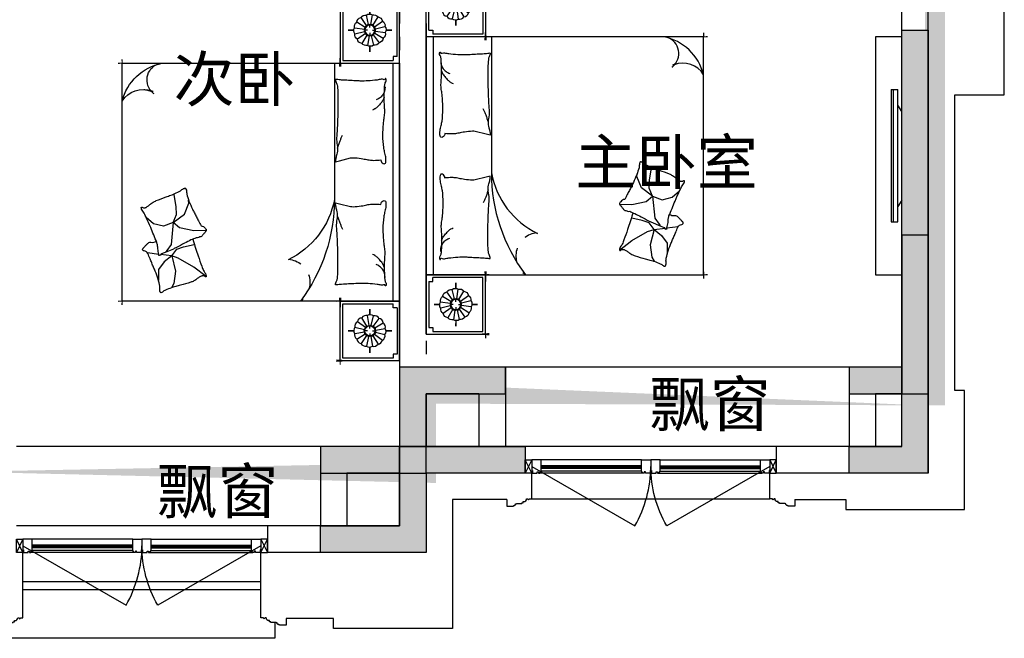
# Model space of a CAD drawing. Header units: millimetres. Extents: x 296296 to 297283, y 219875 to 220035.
# Tile 122 of 256: x 296814.61 to 296822.06, y 220009.74 to 220014.42. Entities that reach past the tile are written whole.
import ezdxf

# ---------------------------------------------------------------- set-up
doc = ezdxf.new("R2010")
doc.units = ezdxf.units.MM
for name, pattern in [('185洋房-边套（报建版）-旧规$0$DASH', [0.35, 0.25, -0.1]), ('185洋房-边套（报建版）-旧规$0$洋房户型$0$CONTINOUS', [0]), ('185洋房-边套（报建版）-旧规$0$洋房户型$0$XU-140-SF-N1$0$DASH', [0.35, 0.25, -0.1])]:
    doc.linetypes.add(name, pattern=pattern)
doc.layers.add('面积-计容-住宅-1', color=1, linetype='Continuous', lineweight=0)
doc.styles.get("Standard").update_dxf_attribs({"font": 'arial.ttf'})

# ---------------------------------------------------------------- blocks, each defined once
blk = doc.blocks.new('wy53eu64i765i57i78i')
for points in [[(1014274.855165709, 181858.4376814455), (1014274.855165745, 180858.4377258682), (1013874.855619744, 180858.4377258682), (1013874.855619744, 180658.4377258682), (1014474.855619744, 180658.4377258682), (1014474.855619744, 181858.4376814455)], [(1010674.856038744, 180058.4379158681), (1009874.855398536, 180058.4379158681), (1009874.855181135, 180258.4376814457), (1010474.855150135, 180258.4376814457), (1010474.856047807, 180858.437721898), (1011274.855179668, 180858.437692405), (1011274.855151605, 180658.4376701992), (1010674.856019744, 180658.4376926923)]]:
    blk.add_hatch(color=253).paths.add_polyline_path(points)
at = {"color": 253}
for points in [[(1014274.855165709, 181858.4376814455), (1014274.855165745, 180858.4377258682), (1013874.855619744, 180858.4377258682), (1013874.855619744, 180658.4377258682), (1014474.855619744, 180658.4377258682), (1014474.855619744, 181858.4376814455)], [(1009874.856050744, 180258.4379158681), (1009874.856050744, 180058.4379158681), (1010674.856057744, 180058.4379158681), (1010674.856019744, 180658.4377258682), (1011274.855165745, 180658.4376814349), (1011274.855165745, 180858.4376814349), (1010474.856019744, 180858.4377328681), (1010474.856019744, 180258.4379158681), (1009874.856050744, 180258.4379158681)]]:
    blk.add_lwpolyline(points, close=True, dxfattribs=at)
blk = doc.blocks.new('sayea5yuteaytuytrauyt')
h = blk.add_hatch()
h.set_pattern_fill('钢筋混凝土', color=253, scale=100)
h.set_pattern_definition([(45, (0, 0), (-176.7766952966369, 176.7766952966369), []), (49.99999999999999, (0, 0), (717.2601826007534, -62.75213498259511), [75, -825]), (355, (0, 0), (-138.751333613, 752.1921337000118), [60, -660]), (100.4514, (59.77168, -5.22934), (578.5093817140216, 689.4395420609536), [63.74019000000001, -701.142112]), (46.1842, (0, 200), (1067.241048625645, -165.5190143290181), [112.5, -1237.5]), (96.63560000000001, (88.936745, 186.206693), (934.6627055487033, 974.1178709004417), [95.610288, -1051.713]), (351.1842, (0, 200), (934.6619451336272, 974.1186009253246), [90, -990]), (21, (100, 150), (596.9070521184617, -402.6188906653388), [75, -825]), (326.0000000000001, (100, 150), (243.3153319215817, 725.150045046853), [60, -660]), (71.4514, (149.742233, 116.448394), (840.22262858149, 322.5304967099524), [63.74019000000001, -701.142112]), (37.5, (0, 0), (12.15985531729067, 332.8938538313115), [0, -652, 0, -670, 0, -662.5]), (7.5, (0, 0), (263.0695374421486, 394.4117118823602), [0, -382, 0, -637, 0, -252.5]), (327.5, (-223, 0), (533.822436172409, -22.55487173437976), [0, -250, 0, -780, 0, -1035]), (317.5, (-323, 0), (583.1861693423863, 100.1049823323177), [0, -325, 0, -518, 0, -735])])
h.paths.add_polyline_path([(1007424.854593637, 89058.43775986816), (1007424.854593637, 87258.43856486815), (1007174.854593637, 87258.43856486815), (1007174.854593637, 89058.43775986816)])
h.paths.add_polyline_path([(1021574.855280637, 89058.43775986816), (1021574.855280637, 87258.43856486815), (1021324.855280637, 87258.43856486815), (1021324.855280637, 89058.43775986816)])
h.paths.add_polyline_path([(989374.8548266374, 89058.43775186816), (989374.8548266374, 87258.43815686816), (989124.8548266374, 87258.43815686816), (989124.8548266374, 89058.43775186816)])
h.paths.add_polyline_path([(1039624.855051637, 89058.43775186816), (1039624.855051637, 87258.43815686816), (1039374.855051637, 87258.43815686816), (1039374.855051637, 89058.43775186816)])
h.paths.add_polyline_path([(1014474.854936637, 87858.43815686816), (1014474.854936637, 84858.43816086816), (1014274.854936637, 84858.43816086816), (1014274.854936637, 87858.43815686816)])
h.paths.add_polyline_path([(1044574.854944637, 92958.43692786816), (1044574.854944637, 91158.43691286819), (1044374.854944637, 91158.43691286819), (1044374.854944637, 92758.43691286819), (1044074.854822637, 92758.43691286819), (1044074.854822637, 92958.43691286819)])
h.paths.add_polyline_path([(984374.8549336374, 92758.43691286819), (984374.8549336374, 91158.43691286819), (984174.8549336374, 91158.43691286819), (984174.8548116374, 92958.43691286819), (984674.8550556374, 92958.43691286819), (984674.8550556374, 92758.43691286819)])
h.paths.add_polyline_path([(1027974.850721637, 92758.43691286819), (1027974.850721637, 91258.40206186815), (1027774.850721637, 91258.40206186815), (1027774.850721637, 92958.43691286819), (1028324.850721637, 92958.43691286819), (1028324.850721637, 92758.43691286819)])
h.paths.add_polyline_path([(1000974.859155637, 92958.43691286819), (1000974.859155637, 91258.40206186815), (1000774.859155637, 91258.40206186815), (1000774.859155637, 92758.43691286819), (1000424.859155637, 92758.43691286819), (1000424.859155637, 92958.43691286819)])
h.paths.add_polyline_path([(1033174.859613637, 92958.43691286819), (1033174.859613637, 91258.40205786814), (1032974.859613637, 91258.40205786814), (1032974.859613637, 92758.43691286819), (1032624.859613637, 92758.43691286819), (1032624.859613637, 92958.43691286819)])
h.paths.add_polyline_path([(995774.8502636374, 92758.43691286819), (995774.8502636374, 91258.40205786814), (995574.8502636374, 91258.40205786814), (995574.8502636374, 92958.43691286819), (996124.8502636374, 92958.43691286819), (996124.8502636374, 92758.43691286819)])
h.paths.add_polyline_path([(1014874.854936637, 80258.43772586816), (1014874.854936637, 80058.43772586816), (1014274.854936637, 80058.43772586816), (1014274.854936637, 81858.43772586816), (1014474.854936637, 81858.43772586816), (1014474.854936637, 80258.43772586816)])
h.paths.add_polyline_path([(1046674.855165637, 92358.43775186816), (1046674.855165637, 90658.43777086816), (1046474.855165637, 90658.43777086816), (1046474.855165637, 92158.43775186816), (1046024.855051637, 92158.43775186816), (1046024.855051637, 92358.43775186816)])
h.paths.add_polyline_path([(982274.8547116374, 92158.43775186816), (982274.8547116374, 90658.43777086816), (982074.8547116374, 90658.43777086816), (982074.8547116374, 92358.43775186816), (982724.8548266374, 92358.43775186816), (982724.8548266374, 92158.43775186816)])
h.paths.add_polyline_path([(1042874.855566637, 80058.43772586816), (1042874.855604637, 79458.43791586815), (1042074.855596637, 79458.43791586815), (1042074.855596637, 79658.43791586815), (1042674.855566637, 79658.43791586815), (1042674.855528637, 80258.43772586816), (1043624.855539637, 80258.43772586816), (1043624.855539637, 80058.43772586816)])
h.paths.add_polyline_path([(1010674.855341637, 80058.43772586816), (1010674.855379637, 79458.43791586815), (1009874.855367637, 79458.43791586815), (1009874.855367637, 79658.43791586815), (1010474.855341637, 79658.43791586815), (1010474.855303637, 80258.43772586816), (1011424.855310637, 80258.43772586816), (1011424.855310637, 80058.43772586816)])
h.paths.add_polyline_path([(1018874.854505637, 79658.43791586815), (1018874.854505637, 79458.43791586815), (1018074.854498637, 79458.43791586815), (1018074.854536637, 80058.43772586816), (1017324.854563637, 80058.43772586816), (1017324.854563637, 80258.43772586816), (1018274.854536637, 80258.43773286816), (1018274.854536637, 79658.43791586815)])
h.paths.add_polyline_path([(986674.8542806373, 79658.43791586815), (986674.8542806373, 79458.43791586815), (985874.8542736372, 79458.43791586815), (985874.8543116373, 80058.43772586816), (985124.8543376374, 80058.43772586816), (985124.8543376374, 80258.43772586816), (986074.8543116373, 80258.43773286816), (986074.8543116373, 79658.43791586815)])
h.paths.add_polyline_path([(1016574.855280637, 92758.43691286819), (1016574.855280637, 91158.43691286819), (1016374.855280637, 91158.43691286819), (1016374.855280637, 92158.43775186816), (1016074.855051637, 92158.43775186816), (1016074.855051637, 92358.43775186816), (1016374.855280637, 92358.43775186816), (1016374.855280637, 92958.43691286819), (1016874.855280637, 92958.43691286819), (1016874.855280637, 92758.43691286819)])
h.paths.add_polyline_path([(1012374.854593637, 92158.43775186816), (1012374.854593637, 91158.43691286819), (1012174.854593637, 91158.43691286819), (1012174.854593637, 92758.43691286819), (1011874.854593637, 92758.43691286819), (1011874.854593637, 92958.43691286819), (1012374.854593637, 92958.43691286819), (1012374.854593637, 92358.43775186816), (1012674.854826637, 92358.43775186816), (1012674.854826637, 92158.43775186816)])
h.paths.add_polyline_path([(1031699.854631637, 87258.43614286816), (1031699.854631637, 86658.43778686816), (1029249.854215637, 86658.43778686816), (1029249.854215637, 87258.43614286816), (1029449.854215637, 87258.43614286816), (1029449.854215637, 86858.43778286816), (1031499.854631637, 86858.43778286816), (1031499.854631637, 87258.43614286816)])
h.paths.add_polyline_path([(999499.8556616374, 87258.43614286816), (999499.8556616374, 86658.43778686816), (997049.8552426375, 86658.43778686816), (997049.8552426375, 87258.43614286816), (997249.8552426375, 87258.43614286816), (997249.8552426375, 86858.43778286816), (999299.8556616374, 86858.43778286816), (999299.8556616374, 87258.43614286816)])
h.paths.add_polyline_path([(1029449.854215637, 89158.43772886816), (1029449.854215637, 88743.43829786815), (1029249.854215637, 88743.43829786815), (1029249.854215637, 89358.43772886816), (1031699.854631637, 89358.43772886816), (1031699.854631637, 88743.43913286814), (1031499.854631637, 88743.43913286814), (1031499.854631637, 89158.43772886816)])
h.paths.add_polyline_path([(999499.8556616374, 89358.43772886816), (999499.8556616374, 88743.43829786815), (999299.8556616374, 88743.43829786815), (999299.8556616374, 89158.43772886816), (997249.8552426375, 89158.43772886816), (997249.8552426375, 88743.43913286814), (997049.8552426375, 88743.43913286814), (997049.8552426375, 89358.43772886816)])
h.paths.add_polyline_path([(1026174.845110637, 92958.43691286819), (1026174.845110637, 90058.43717586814), (1025974.845110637, 90058.43717586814), (1025974.845110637, 92758.43691286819), (1025574.850809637, 92758.43691286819), (1025574.850809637, 92958.43691286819)])
h.paths.add_polyline_path([(1002774.864763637, 92758.43691286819), (1002774.864763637, 90058.43717586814), (1002574.864763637, 90058.43717586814), (1002574.864763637, 92958.43691286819), (1003174.859068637, 92958.43691286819), (1003174.859068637, 92758.43691286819)])
h.paths.add_polyline_path([(993974.8547306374, 92958.43691686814), (993974.8547306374, 90058.44779286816), (993774.8547306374, 90058.44779286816), (993774.8547306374, 92758.43691286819), (993374.8515306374, 92758.43691286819), (993374.8515306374, 92958.43691286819)])
h.paths.add_polyline_path([(1034974.855142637, 92758.43691286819), (1034974.855142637, 90058.44779286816), (1034774.855142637, 90058.44779286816), (1034774.855142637, 92958.43691686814), (1035374.858343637, 92958.43691286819), (1035374.858343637, 92758.43691286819)])
h.paths.add_polyline_path([(1046674.855165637, 83408.43776386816), (1046674.855165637, 80058.43772586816), (1046074.855165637, 80058.43772586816), (1046074.855165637, 80258.43772586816), (1046474.855165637, 80258.43772586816), (1046474.855165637, 83408.43776386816)])
h.paths.add_polyline_path([(982674.8547116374, 80258.43772586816), (982674.8547116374, 80058.43772586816), (982074.8547116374, 80058.43772586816), (982074.8547116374, 83408.43776386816), (982274.8547116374, 83408.43776386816), (982274.8547116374, 80258.43772586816)])
h.paths.add_polyline_path([(1001674.854280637, 89358.43772886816), (1001674.854280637, 86658.43778686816), (1001474.854280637, 86658.43778686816), (1001474.854280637, 89158.43772886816), (1000774.859155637, 89158.43772886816), (1000774.859155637, 89358.43772886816)])
h.paths.add_polyline_path([(1027274.855596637, 89158.43772886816), (1027274.855596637, 86658.43778686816), (1027074.855596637, 86658.43778686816), (1027074.855596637, 89358.43772886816), (1027974.850721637, 89358.43772886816), (1027974.850721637, 89158.43772886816)])
h.paths.add_polyline_path([(995074.8548266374, 89158.43772886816), (995074.8548266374, 86658.43778686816), (994874.8548266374, 86658.43778686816), (994874.8548266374, 89358.43772886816), (995774.8502636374, 89358.43772886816), (995774.8502636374, 89158.43772886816)])
h.paths.add_polyline_path([(1033874.855051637, 89358.43772886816), (1033874.855051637, 86658.43778686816), (1033674.855051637, 86658.43778686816), (1033674.855051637, 89158.43772886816), (1032974.859613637, 89158.43772886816), (1032974.859613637, 89358.43772886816)])
h.paths.add_polyline_path([(989374.8548266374, 92958.43691286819), (989374.8548266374, 92158.43691286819), (988974.8548266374, 92158.43691286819), (988974.8548266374, 92958.43691286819)])
h.paths.add_polyline_path([(1007574.854593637, 92958.43691286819), (1007574.854593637, 92158.43691286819), (1007174.854593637, 92158.43691286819), (1007174.854593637, 92958.43691286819)])
h.paths.add_polyline_path([(995074.8548266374, 79658.43738986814), (995074.8548266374, 79258.43738986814), (994374.8548266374, 79258.43738986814), (994374.8548266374, 79658.43738986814)])
h.paths.add_polyline_path([(1002174.854280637, 79658.43738986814), (1002174.854280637, 79258.43738986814), (1001474.854280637, 79258.43738986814), (1001474.854280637, 79658.43738986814)])
h.paths.add_polyline_path([(1027274.855596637, 79658.43738986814), (1027274.855596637, 79258.43738986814), (1026574.855596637, 79258.43738986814), (1026574.855596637, 79658.43738986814)])
h.paths.add_polyline_path([(1034374.855051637, 79658.43738986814), (1034374.855051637, 79258.43738986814), (1033674.855051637, 79258.43738986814), (1033674.855051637, 79658.43738986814)])
h.paths.add_polyline_path([(1039774.855051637, 92958.43691286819), (1039774.855051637, 92158.43691286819), (1039374.855051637, 92158.43691286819), (1039374.855051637, 92958.43691286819)])
h.paths.add_polyline_path([(1021574.855280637, 92958.43691286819), (1021574.855280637, 92158.43691286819), (1021174.855280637, 92158.43691286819), (1021174.855280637, 92958.43691286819)])
at = {"color": 253}
for points in [[(1046674.855165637, 83408.43776386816), (1046674.855165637, 80058.43772586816), (1046074.855165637, 80058.43772586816), (1046074.855165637, 80258.43772586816), (1046474.855165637, 80258.43772586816), (1046474.855165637, 83408.43776386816), (1046674.855165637, 83408.43776386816)], [(1042874.855566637, 80058.43772586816), (1042874.855604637, 79458.43791586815), (1042074.855596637, 79458.43791586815), (1042074.855596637, 79658.43791586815), (1042674.855566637, 79658.43791586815), (1042674.855528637, 80258.43772586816), (1043624.855539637, 80258.43772586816), (1043624.855539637, 80058.43772586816), (1042874.855566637, 80058.43772586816)]]:
    blk.add_lwpolyline(points, close=True, dxfattribs=at)
blk = doc.blocks.new('4uyh5uj6kj67j75rykjtuk7tsik76ykj')
at = {"color": 253}
for s, p in [('次卧', (865964.401820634, 424869.2752409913)), ('主卧室', (869002.6571397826, 424241.453669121)), ('飘窗', (869562.7660356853, 422412.5236090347)), ('飘窗', (865836.6169484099, 421752.7560701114))]:
    blk.add_text(s, height=337.5886524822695, dxfattribs=at).set_placement(p)
blk = doc.blocks.new('185洋房-边套（报建版）-旧规$0$洋房户型$0$11A$C643C1FD2')
at = {"color": 253}
for points in [[(28.00162752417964, 342.6770962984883, -0.2633679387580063), (0.0515171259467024, 361.4657623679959, -0.494818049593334), (9.22300753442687, 380.2089987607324, -0.049224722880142), (26.89366485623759, 381.9528907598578, -0.0368308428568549), (50.53589313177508, 380.2089987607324, -0.0318926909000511), (88.513958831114, 372.0737317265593, 0.0357819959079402), (122.4282498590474, 365.0841070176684, 0.0329412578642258), (212.0899194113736, 359.1705537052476, 0.0265644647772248), (323.3170857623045, 365.0841070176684, 0.0179054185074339), (360.8313586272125, 370.4487565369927, -0.0333974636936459), (381.0393698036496, 372.7026747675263, -0.0320396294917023), (418.1219118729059, 371.9701745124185, 0.018441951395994), (482.4437609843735, 368.9494421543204, 0.0108372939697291), (547.20722402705, 369.7023622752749, 0.0146238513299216), (595.1154809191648, 372.7026747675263, 0.1112493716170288), (617.6622878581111, 380.009099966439, -0.1537083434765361), (634.5505437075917, 383.9622313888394, -0.0764444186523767), (641.9869964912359, 382.2391803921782, -0.215512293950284), (643.9398537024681, 380.2089987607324, -0.5858582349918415), (641.2773915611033, 377.1638927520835, 0.3634893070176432), (636.428366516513, 374.5792910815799, 0.1917162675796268), (636.3710470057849, 363.0441536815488, -0.1296753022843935), (638.3061893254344, 346.4303289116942, -0.0173502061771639), (635.3064320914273, 329.6262630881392, 0.0193256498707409), (632.6727208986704, 314.5282753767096, 0.0188175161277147), (626.0583722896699, 246.1461785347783, 0.0218280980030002), (625.1612337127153, 186.9199199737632, 0.0062041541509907), (626.5468691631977, 153.0692459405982, 0.0019630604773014), (632.6727208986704, 46.17539165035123, 0.0283408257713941), (636.9498540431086, 10.04676229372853, -0.1170135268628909), (636.428366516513, 1.137023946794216, -0.3660599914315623), (634.9992988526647, 0.2057491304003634, -0.0397304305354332), (621.4055880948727, 3.013640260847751, -0.0483088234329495), (607.6671159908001, 8.49546699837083, 0.0629807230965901), (596.9933037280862, 12.39658056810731, 0.0405796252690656), (573.5959727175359, 15.7771522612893, 0.0143450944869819), (506.85604535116, 18.02642949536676, 0.0054844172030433), (381.4113608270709, 17.27782013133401, 0.0071527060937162), (285.2684470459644, 14.27319686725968, 0.0087615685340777), (242.7241944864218, 11.586396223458, -0.0081531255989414), (197.0090114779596, 8.643489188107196, -0.062510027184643), (139.879690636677, 13.04411358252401, 0.078669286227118), (94.29284231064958, 15.08410701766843, 0.0478250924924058), (71.93141105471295, 10.36764307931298, -0.0344939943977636), (41.1465831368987, 3.013640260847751, -0.0235713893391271), (15.81139786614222, -8.1299222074e-06, -0.5102284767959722), (14.85667191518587, 1.137023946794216), (22.36815910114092, 31.16260241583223), (43.02460189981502, 113.7327313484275, 0.0730409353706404), (44.97563112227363, 133.3135636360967, 0.0233051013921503), (39.26876032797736, 194.4262439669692, 0.0182988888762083), (35.19884174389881, 217.2706755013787, -0.0109698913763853), (27.85368260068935, 255.2657693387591, -0.0422811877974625), (24.94686314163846, 289.579173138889, -0.0272005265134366), (27.85368260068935, 342.9727865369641)], [(583.8483481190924, 374.5792910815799, 0.0881531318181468), (549.3185234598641, 371.0355364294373, 0.0881531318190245), (518.1231781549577, 355.8132692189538, 0.0775471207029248), (496.4769416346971, 334.2011149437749, 0.077547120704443), (482.4437609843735, 307.0218101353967)], [(501.8616993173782, 368.8804882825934, 0.0278421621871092), (478.0799251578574, 358.2673156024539, 0.0486850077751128), (465.5431597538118, 350.1835615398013, 0.0236664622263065), (437.6198862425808, 325.8245057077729, 0.0312234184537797), (418.5966097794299, 305.1453350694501, 0.0468009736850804), (413.4886008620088, 297.4792006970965, 0.023190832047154), (405.4516541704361, 280.7496055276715)], [(118.3913605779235, 15.79728258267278, 0.0097294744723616), (145.6801728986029, 24.82911724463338, 0.009729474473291), (172.5969230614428, 34.91583502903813, 0.0079705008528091), (194.3418602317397, 43.95450188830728, 0.0079705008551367), (215.7876314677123, 53.68171564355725)]]:
    blk.add_lwpolyline(points, format="xyb", dxfattribs=at)
blk = doc.blocks.new('185洋房-边套（报建版）-旧规$0$洋房户型$0$11A$C5A527934')
at = {"color": 253}
for p, q in [((122.7863028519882, 492.3297854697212), (194.0422210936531, 398.7701386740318)), ((469.082148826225, 493.1734273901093), (467.2889541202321, 399.6312042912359)), ((194.0422210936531, 398.7701386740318), (261.6452530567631, 281.4336128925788)), ((347.0384173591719, 320.5457457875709), (364.8287260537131, 400.5479455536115)), ((467.2889541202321, 399.6312042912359), (490.5114477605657, 289.7861020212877)), ((329.248285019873, 268.9888375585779), (347.0384173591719, 320.5457457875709)), ((530.7634408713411, 243.3727071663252), (592.6898554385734, 326.9167924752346)), ((592.6898554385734, 326.9167924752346), (677.8384109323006, 360.9532905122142)), ((677.8384109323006, 360.9532905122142), (699.5126560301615, 357.8590980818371)), ((69.51041293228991, 247.6549006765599), (37.09750266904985, 229.6184736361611)), ((162.0198065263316, 260.0996760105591), (69.51041293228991, 247.6549006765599)), ((277.656460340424, 231.6545115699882), (162.0198065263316, 260.0996760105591)), ((277.656460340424, 231.6545115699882), (233.1808649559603, 174.7640555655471)), ((261.6452530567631, 281.4336128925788), (277.656460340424, 231.6545115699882)), ((277.656460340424, 231.6545115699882), (329.248285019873, 268.9888375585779)), ((277.656460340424, 231.6545115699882), (288.2512753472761, 146.9533973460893)), ((363.562474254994, 226.3543945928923), (318.6659118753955, 193.8651198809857)), ((530.7634408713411, 243.3727071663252), (363.562474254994, 226.3543945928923)), ((490.5114477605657, 289.7861020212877), (530.7634408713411, 243.3727071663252)), ((530.7634408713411, 243.3727071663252), (502.8965543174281, 169.1111991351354)), ((530.7634408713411, 243.3727071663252), (591.1416068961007, 268.1265008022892)), ((591.1416068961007, 268.1265008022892), (653.0678451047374, 265.0323083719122)), ((653.0678451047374, 265.0323083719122), (741.3128976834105, 249.5610920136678)), ((741.3128976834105, 249.5610920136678), (744.2826452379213, 243.7632998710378)), ((233.1808649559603, 174.7640555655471), (174.4729873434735, 132.0963089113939)), ((318.6659118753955, 193.8651198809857), (307.8287011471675, 186.1295117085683)), ((502.8965543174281, 169.1111991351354), (521.4744786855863, 94.8498182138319)), ((174.4729873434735, 132.0963089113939), (90.85874809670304, 132.0963089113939)), ((289.9070901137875, 133.7158508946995), (300.5571840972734, 48.57280439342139)), ((521.4744786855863, 94.8498182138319), (569.7114051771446, 38.53747242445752))]:
    blk.add_line(p, q, dxfattribs=at)
blk.add_lwpolyline([(405.0356356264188, 391.5003112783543, -0.0256263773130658), (394.5934741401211, 394.0405346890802, -0.0108003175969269), (278.209239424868, 431.5106167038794, -0.0045599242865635), (199.4338971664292, 459.5707737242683, -0.0112502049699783), (167.8769151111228, 471.9491266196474, -0.0693939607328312), (150.9364112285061, 481.9861399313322, 0.0797562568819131), (135.9971100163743, 490.4264496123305, 0.1063994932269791), (122.7863028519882, 492.3297854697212, 0.3286420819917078), (119.1773717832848, 489.2655320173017, 0.2995467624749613), (121.3153486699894, 483.4137400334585, -0.1899166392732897), (126.2542959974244, 475.4833428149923, -0.0335175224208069), (127.3176843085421, 466.2475801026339, -0.0756271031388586), (126.8906863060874, 462.1304654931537, -0.0534886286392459), (124.2209201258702, 455.063051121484, -0.0178378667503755), (113.3135905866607, 435.2732662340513, -0.0383935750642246), (97.84424402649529, 413.4275901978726, 0.0595290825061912), (88.45066338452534, 398.9000875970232, 0.0359425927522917), (78.95537845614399, 375.3470172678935, 0.011245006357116), (55.85925023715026, 297.6302435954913, 0.0062027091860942), (46.61283075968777, 262.009805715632, -0.010783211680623), (41.10622010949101, 241.5682398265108, -0.0194848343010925), (37.09750266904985, 229.6184736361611, -0.0050616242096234), (19.43351800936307, 184.4461909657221, -0.1013919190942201), (4.367418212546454, 161.6979340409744, 0.2237680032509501), (2.24386440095e-05, 149.6127858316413, 0.2555795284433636), (2.805489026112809, 145.4583129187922, 0.0815627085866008), (16.92475666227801, 140.8788286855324, 0.0718052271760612), (32.32184490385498, 140.7632261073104, -0.0699853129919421), (48.11559286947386, 140.7018463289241, -0.0354599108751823), (101.6783004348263, 129.0320565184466, -0.0294323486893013), (163.8247328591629, 106.7504570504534, -0.0015539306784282), (193.8273851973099, 93.84524431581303, 0.0015200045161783), (224.4987916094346, 80.64991030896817, 0.004735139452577), (256.237719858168, 67.46336765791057, -0.0038204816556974), (295.604757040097, 51.19196171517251, -0.2960011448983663), (315.3198151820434, 22.10359100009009, 0.6497743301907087), (334.6137799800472, 13.98520612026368, 0.0231899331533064), (338.6621444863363, 18.15789371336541, -0.0288000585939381), (341.960333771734, 21.48196777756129, -0.0057266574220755), (347.8876233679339, 26.68343014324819, 0.0043580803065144), (355.6948428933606, 33.49688085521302, 0.0275279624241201), (370.9950301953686, 48.67188713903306, 0.0462141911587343), (378.6929041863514, 58.96571177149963, 0.194121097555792), (381.2113511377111, 73.97301234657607, -0.1337189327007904), (382.2652226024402, 95.61669339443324, -0.0057790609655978), (388.9653815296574, 115.431317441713, -0.0088817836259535)], format="xyb", dxfattribs=at)
blk.add_lwpolyline([(770.2698468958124, 299.0561550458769, 0.1013919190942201), (787.0352203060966, 320.5827156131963, -0.2237680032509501), (792.3160632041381, 332.2975630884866, -0.2555795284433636), (789.8372789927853, 336.6548462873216, -0.0815627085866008), (776.1105519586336, 342.3030636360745, -0.0718052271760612), (760.7676185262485, 343.5984725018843, 0.0699853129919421), (745.0250362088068, 344.8702209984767, 0.0354599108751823), (692.5143547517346, 360.6111221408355, 0.0294323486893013), (632.2585668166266, 387.5905357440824, 0.0015539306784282), (603.3333250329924, 402.757409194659, -0.0015200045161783), (573.7635334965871, 418.2648087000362, -0.004735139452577), (543.1286866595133, 433.8452654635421, 0.0038204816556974), (505.1246174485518, 453.0861851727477, 0.2960011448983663), (487.6971029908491, 483.6000929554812, 0.265444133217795), (469.082148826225, 493.1734273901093, -0.0231899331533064), (464.7258680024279, 489.3233112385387, 0.0288000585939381), (461.1825995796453, 486.2618132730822, 0.0057266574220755), (454.8740680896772, 481.5299634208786, -0.0043580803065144), (446.5675822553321, 475.3349589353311, -0.0275279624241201), (430.149279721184, 461.3773126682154, -0.0462141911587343), (421.6850562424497, 451.7037915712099, -0.194121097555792), (418.0237477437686, 436.9336708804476, 0.1337189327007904), (415.3140452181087, 415.4344363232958, 0.0115049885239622), (398.5551213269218, 377.3189803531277, 0.0088817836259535), (374.8533441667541, 328.8747350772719, 0.0124257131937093), (341.4359616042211, 267.358714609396, -0.0336123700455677), (330.0450882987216, 244.0923795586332), (309.3242681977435, 193.4073047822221), (293.3396342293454, 154.3073867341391, 0.2243410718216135), (280.2644931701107, 142.336453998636, -0.7227715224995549), (280.1118582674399, 134.362428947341, -0.1035130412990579), (283.475598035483, 133.9159818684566, 0.0534647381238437), (289.9907356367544, 133.7042395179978, 0.0301092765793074), (310.7412826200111, 129.5083340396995, -0.0314364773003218), (330.6279829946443, 125.5419687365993, -0.0532399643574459), (344.2355694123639, 125.1658530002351, 0.0551795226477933), (357.3661006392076, 124.7520930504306, 0.0562710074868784), (380.1486569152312, 118.8334074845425, 0.0108003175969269), (493.3185365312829, 72.55300682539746, 0.0045599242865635), (569.7114051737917, 38.53747242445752, 0.0112502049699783), (600.2267866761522, 23.7767736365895, 0.0693939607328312), (616.3481453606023, 12.47084147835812, -0.0797562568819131), (630.5965715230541, 2.91030277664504, -0.1063994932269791), (643.622630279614, -7.6228861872e-06, -0.3286420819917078), (647.45581179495, 2.778616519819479, -0.2995467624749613), (645.7726487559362, 8.777064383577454, 0.1899166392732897), (641.4560746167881, 17.06268979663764, 0.0335175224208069), (641.103711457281, 26.35278924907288, 0.0756271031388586), (641.8450193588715, 30.42506412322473, 0.0534886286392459), (645.0486305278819, 37.26705745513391, 0.0178378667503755), (657.4407085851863, 56.16260785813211, 0.0383935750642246), (674.5389620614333, 76.75833489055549, -0.0595290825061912), (685.0184041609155, 90.52310813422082, -0.0359425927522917), (696.2910374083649, 113.2791029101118, -0.011245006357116), (725.2760093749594, 188.9969967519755, -0.0062027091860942), (737.2254412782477, 223.8039349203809, 0.010783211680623), (744.2826452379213, 243.7632998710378, 0.0194848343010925), (749.1954882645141, 255.370655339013, 0.0050616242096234)], format="xyb", close=True, dxfattribs=at)
blk = doc.blocks.new('185洋房-边套（报建版）-旧规$0$洋房户型$0$11cdx床头灯2.0')
at = {"color": 253}
for p, q in [((0, 121.9930754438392), (0, 164.8358911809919)), ((-22.36753262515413, 36.55522483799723), (-61.20316116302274, 100.0242339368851)), ((-6.675826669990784, 42.33230819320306), (-18.26673075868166, 115.8317782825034)), ((10.03221337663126, 41.66468136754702), (27.45064381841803, 114.0049844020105)), ((25.21293987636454, 34.65398449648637), (68.98890671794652, 94.82196510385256)), ((-121.9930754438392, 0), (-164.8358911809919, 0)), ((-41.66468137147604, 10.0322133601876), (-114.0049843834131, 27.45064379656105)), ((-34.65398450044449, 25.21293987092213), (-94.82196508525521, 68.98890669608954)), ((-19.46074865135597, 0), (-38.24746614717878, 0)), ((0, 19.46074865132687), (0, 38.24746614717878)), ((19.46074865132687, 0), (38.24746614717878, 0)), ((36.55522483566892, 22.36753262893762), (100.0242339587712, 61.20316118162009)), ((42.33230819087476, 6.675826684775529), (115.8317783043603, 18.26673077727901)), ((121.9930754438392, 0), (164.8358911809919, 0)), ((-42.33230818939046, -6.675826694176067), (-115.831778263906, -18.26673078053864)), ((-36.55522482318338, -22.36753264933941), (-100.0242339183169, -61.20316118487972)), ((-25.21293984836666, -34.65398451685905), (-68.9889066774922, -94.82196510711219)), ((-27.26200928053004, -114.0502396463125), (-9.963274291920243, -41.68122052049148)), ((0, -19.46074865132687), (0, -38.24746614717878)), ((18.72336690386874, -113.8760766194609), (6.952890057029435, -42.28768495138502)), ((62.58618011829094, -99.16473352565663), (22.87297582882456, -36.24110863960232)), ((34.65398451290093, -25.21293985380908), (96.00410843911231, -67.33413310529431)), ((41.66468137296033, -10.03221335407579), (114.3802456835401, -25.8424789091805)), ((0, -121.9930754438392), (0, -164.8358911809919))]:
    blk.add_line(p, q, dxfattribs=at)
for points in [[(0, 164.8358911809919), (0, 121.9930754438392)], [(-164.8358911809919, 0), (-121.9930754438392, 0)], [(164.8358911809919, 0), (122.0982539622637, -1.711093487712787)], [(0, -164.8358911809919), (0, -121.9930754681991)]]:
    blk.add_lwpolyline(points, dxfattribs=at)
for radius in [42.85546614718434, 38.24746614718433]:
    blk.add_circle((0, 0), radius, dxfattribs=at)
for centre, start, end in [((-55.65763585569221, 60.34635381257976), 97.98094052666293, 167.5444984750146), ((-28.32740078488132, 77.05201628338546), 75.48094052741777, 145.0444984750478), ((3.315424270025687, 82.02720775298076), 52.98094052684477, 122.5444984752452), ((34.45350603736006, 74.51450042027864), 30.48094052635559, 100.0444984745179), ((60.34635383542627, 55.6576358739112), 7.980940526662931, 77.54449847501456), ((-82.02720773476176, 3.315424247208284), 142.9809405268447, 212.5444984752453), ((-74.51450040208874, 34.45350601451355), 120.4809405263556, 190.0444984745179), ((77.05201630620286, 28.32740080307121), 345.4809405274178, 55.04449847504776), ((82.02720777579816, -3.315424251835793), 322.9809405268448, 32.54449847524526), ((-77.05201626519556, -28.32740080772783), 165.4809405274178, 235.0444984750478), ((-60.34635379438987, -55.65763587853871), 187.9809405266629, 257.5444984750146), ((55.65763589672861, -60.34635381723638), 277.9809405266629, 347.5444984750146), ((74.51450044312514, -34.45350601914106), 300.4809405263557, 10.04449847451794), ((-34.45350599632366, -74.51450042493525), 210.4809405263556, 280.044498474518), ((-3.31542422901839, -82.02720775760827), 232.9809405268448, 302.5444984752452), ((28.32740082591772, -77.05201628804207), 255.4809405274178, 325.0444984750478)]:
    blk.add_arc(centre, 40.1031497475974, start, end, dxfattribs=at)
blk = doc.blocks.new('*U1084')
at = {"color": 253}
for p, q in [((-900, 0), (-1350, 0)), ((-1350, 0), (-1350, -450)), ((-1350, 0), (1400, 0)), ((900, 0), (-900, 0)), ((-900, 0), (-900, -2100)), ((-900, -450), (-900, 0)), ((900, -2100), (900, 0)), ((900, -450), (900, 0)), ((900, 0), (1400, 0)), ((1400, 0), (1400, -450)), ((-1330, -50), (-1330, -430)), ((-920, -430), (-920, -50)), ((900, -52.37141133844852), (-900, -52.37141133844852)), ((920, -430), (920, -50)), ((1380, -50), (1380, -430)), ((-1330, -430), (-920, -430)), ((1380, -430), (920, -430)), ((-1350, -450), (-900, -450)), ((1400, -450), (900, -450)), ((-900, -2100), (900, -2100))]:
    blk.add_line(p, q, dxfattribs=at)
at = {"color": 253, "linetype": '185洋房-边套（报建版）-旧规$0$洋房户型$0$CONTINOUS', "ltscale": 2.5}
blk.add_line((900, -494.0539780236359), (-129.6384496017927, -493.6936342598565), dxfattribs=at)
at = {"color": 253}
for points in [[(-1300, -20), (-1300, -50), (-1330, -50)], [(-950, -20), (-1300, -20)], [(-950, -20), (-950, -50), (-920, -50)], [(950, -20), (950, -50), (920, -50)], [(950, -20), (1350, -20)], [(1350, -20), (1350, -50), (1380, -50)]]:
    blk.add_lwpolyline(points, dxfattribs=at)
for points in [[(-1350, -332.5829230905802, 0, 18, 0), (-1350, -478.5486145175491, 10, 10, 0)], [(-900, -349.7433749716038, 0, 10, 0), (-900, -477.732901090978, 10, 10, 0)], [(900, -349.7433749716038, 0, 10, 0), (900, -477.732901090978, 10, 10, 0)], [(1400, -332.5829230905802, 0, 18, 0), (1400, -478.5486145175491, 10, 10, 0)], [(-1380.642982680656, -450, 10, 0, 0), (-1202.928873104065, -450, 10, 10, 0)], [(-873.3039343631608, -450, 18, 0, 0), (-1032.485541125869, -450, 10, 10, 0)], [(873.3039343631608, -450, 18, 0, 0), (1032.485541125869, -450, 10, 10, 0)], [(1430.642982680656, -450, 10, 0, 0), (1252.928873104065, -450, 10, 10, 0)], [(668.4798599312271, -1858.974266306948, 10, 0, 0.3742418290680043), (834.35406832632, -1895.367973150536, 10, 10, -2.215859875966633)], [(686.134763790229, -1863.698682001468, 10, 0, -0.1770186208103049), (693.2691898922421, -1995.667389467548, 10, 10, 2.215859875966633)], [(-900, -2005.373558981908, 0, 10, 0), (-900, -2130, 10, 10, 0)], [(900, -1958.516598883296, 0, 10, 0), (900, -2130, 10, 10, 0)], [(-658.2516379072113, -2100, 0, 10, 0), (-930, -2100, 10, 10, 0)], [(775.3735589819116, -2100, 0, 10, 0), (930, -2100, 10, 10, 0)]]:
    blk.add_lwpolyline(points, format="xyseb", dxfattribs=at)
at = {"color": 253, "linetype": '185洋房-边套（报建版）-旧规$0$洋房户型$0$CONTINOUS', "ltscale": 2.5}
for centre, radius, start, end in [((-128.8583196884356, -1775.735626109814), 1282.042229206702, 90.03486480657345, 126.977026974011), ((-10.6178487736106, -1124.520932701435), 641.9571511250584, 100.6846126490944, 154.0789214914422), ((515.9483600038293, -1720.672995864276), 391.6461517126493, 284.3565564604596, 348.6982700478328), ((773.9434106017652, -1781.829325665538), 129.6719098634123, 228.5450077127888, 346.4386693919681), ((519.1637179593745, -1944.946974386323), 181.3429785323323, 301.1833281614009, 22.206194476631)]:
    blk.add_arc(centre, radius, start, end, dxfattribs=at)
at = {"color": 253, "linetype": '185洋房-边套（报建版）-旧规$0$洋房户型$0$XU-140-SF-N1$0$DASH', "ltscale": 2.5}
blk.add_arc((-757.918790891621, -855.2302890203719), 175.8930122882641, 5.188406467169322, 143.8786841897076, dxfattribs=at)
at = {"color": 253, "xscale": -1}
for name, p in [('185洋房-边套（报建版）-旧规$0$洋房户型$0$11cdx床头灯2.0', (-1125, -225)), ('185洋房-边套（报建版）-旧规$0$洋房户型$0$11A$C643C1FD2', (-140.3062636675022, -485.6770544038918))]:
    blk.add_blockref(name, p, dxfattribs=at)
at = {"color": 253}
for name, p in [('185洋房-边套（报建版）-旧规$0$洋房户型$0$11cdx床头灯2.0', (1150, -225)), ('185洋房-边套（报建版）-旧规$0$洋房户型$0$11A$C643C1FD2', (140.3062636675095, -485.6770544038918)), ('185洋房-边套（报建版）-旧规$0$洋房户型$0$11A$C5A527934', (-835.6395401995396, -1956.163217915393))]:
    blk.add_blockref(name, p, dxfattribs=at)
blk = doc.blocks.new('*U1133')
at = {"color": 253}
for p, q in [((81.74266609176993, 1227.285564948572), (31.14089684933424, 1227.28556510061)), ((31.14089620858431, 1109.991018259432), (31.14089684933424, 1227.28556510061)), ((64.69396885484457, 1227.285564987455), (64.69396468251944, 227.2593740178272)), ((81.74266609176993, 1227.285564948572), (81.7426618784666, 227.2593739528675)), ((-3.98270785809e-05, 1063.073199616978), (31.14089619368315, 1109.991018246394)), ((-4.22820448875e-05, 391.4717398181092), (-3.98270785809e-05, 1063.073199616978)), ((31.14089324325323, 344.5539209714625), (31.14089620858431, 1109.991018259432)), ((-4.22820448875e-05, 391.4717398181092), (31.14089324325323, 344.5539209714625)), ((31.1408926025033, 227.259374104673), (31.1408932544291, 344.5539209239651)), ((81.7426618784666, 227.2593739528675), (31.1408926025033, 227.259374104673))]:
    blk.add_line(p, q, dxfattribs=at)
blk.add_lwpolyline([(199.9999588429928, -172.7275289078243), (-4.11570072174e-05, -172.7275289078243), (-4.0790066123e-05, 1627.272469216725), (199.9999588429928, 1627.272469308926)], close=True, dxfattribs=at)
blk = doc.blocks.new('185洋房-边套（报建版）-旧规')
at = {"color": 253, "linetype": '185洋房-边套（报建版）-旧规$0$DASH'}
for p, q in [((3900, 4400.000000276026), (3900, 1200.000000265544)), ((3700.000000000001, 4300.000000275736), (3700.000000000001, 1300.000000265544))]:
    blk.add_line(p, q, dxfattribs=at)
at = {"color": 253, "linetype": 'Continuous'}
for p, q in [((100.0000000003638, 1300.000000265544), (500.0000000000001, 1300.000000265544)), ((100.0000000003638, 1300.000000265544), (100.0000000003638, 1100.000000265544)), ((500.0000000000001, 1300.000000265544), (500, 700.0000002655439)), ((3100, 1300.000000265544), (3100, 700.0000002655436)), ((3100, 1300.000000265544), (3700.000000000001, 1300.000000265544)), ((3900, 1200.000000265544), (3900, 700.0000002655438)), ((100.0000000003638, 1100.000000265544), (300.0000000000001, 1100.000000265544)), ((300.0000000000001, 1100.000000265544), (300, 700.0000002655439)), ((3300, 1100.000000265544), (3300, 700.0000002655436)), ((3300, 1100.000000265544), (3699.999999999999, 1100.000000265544)), ((3699.999999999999, 1100.000000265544), (3700, 700.0000002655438)), ((500, 700.0000002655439), (300, 700.0000002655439)), ((3300, 700.0000002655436), (3100, 700.0000002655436)), ((3900, 700.0000002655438), (3700, 700.0000002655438)), ((3900.000000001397, 700.0000002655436), (4500.000000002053, 700.000000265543)), ((3900.000000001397, 700.0000002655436), (3900.000000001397, 500.0000002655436)), ((4500.000000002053, 700.000000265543), (4500.000000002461, 100.0000002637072)), ((3900.000000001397, 500.0000002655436), (4300.000000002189, 500.000000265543)), ((4300.000000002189, 500.000000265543), (4300.000000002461, 100.0000002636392)), ((4500.000000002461, 100.0000002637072), (4300.000000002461, 100.0000002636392))]:
    blk.add_line(p, q, dxfattribs=at)
at = {"color": 253}
for points in [[(500.0000000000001, 1300.000000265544), (3100, 1300.000000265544)], [(4500.000000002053, 700.000000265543), (6800.000000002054, 700.000000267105)]]:
    blk.add_lwpolyline(points, dxfattribs=at)
at = {"color": 253, "xscale": -1, "rotation": 270}
blk.add_blockref('*U1084', (3700.000000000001, 2899.999997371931), dxfattribs=at)
at = {"color": 253, "rotation": 90}
blk.add_blockref('*U1084', (3900.000000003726, 2700.000000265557), dxfattribs=at)
at = {"color": 253}
blk.add_blockref('*U1133', (100.0000409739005, 2172.726883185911), dxfattribs=at)
blk = doc.blocks.new('*U1464')
at = {"color": 253}
blk.add_lwpolyline([(1958.571176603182, 221.0000007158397), (1958.571176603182, 340.000000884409), (-51.42882628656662, 340.0000008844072), (-51.42882628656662, 221.0000007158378)], dxfattribs=at)
for points in [[(-136.4288262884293, 190.0000006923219), (-136.4288262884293, 240.0000006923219), (-86.42882628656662, 240.0000006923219), (-86.42882628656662, 237.0000006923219), (-79.42882628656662, 237.0000006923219), (-79.42882628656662, 234.0000007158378), (-76.42882628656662, 234.0000007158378, -0.4142135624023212), (-69.42882628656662, 227.0000007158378), (-69.42882628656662, 224.0000007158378), (-62.42882628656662, 224.0000007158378), (-62.42882628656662, 221.0000007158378), (-21.42882537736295, 221.0000010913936), (-21.4288254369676, 216.000000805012), (-11.42882549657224, 216.0000006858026), (-11.42882561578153, 206.0000008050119), (-6.428824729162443, 206.0000007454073, -0.4039906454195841), (13.57117474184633, 185.0000008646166), (23.57117440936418, 185.0000009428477), (23.5711743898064, 187.5000007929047, -0.9999999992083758), (33.57117453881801, 187.5000008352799), (33.57117455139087, 185.0000008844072), (53.5711751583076, 185.0000008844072), (53.5711751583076, -309.9999986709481)], [(2043.571176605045, 190.0000006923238), (2043.571176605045, 240.0000006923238), (1993.571176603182, 240.0000006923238), (1993.571176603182, 237.0000006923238), (1986.571176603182, 237.0000006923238), (1986.571176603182, 234.0000007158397), (1983.571176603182, 234.0000007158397, 0.4142135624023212), (1976.571176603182, 227.0000007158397), (1976.571176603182, 224.0000007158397), (1969.571176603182, 224.0000007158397), (1969.571176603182, 221.0000007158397), (1928.571175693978, 221.0000010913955), (1928.571175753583, 216.0000008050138), (1918.571175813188, 216.0000006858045), (1918.571175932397, 206.0000008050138), (1913.571175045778, 206.0000007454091, 0.4039906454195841), (1893.571175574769, 185.0000008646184), (1883.571175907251, 185.0000009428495), (1883.571175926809, 187.5000007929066, 0.9999999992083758), (1873.571175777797, 187.5000008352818), (1873.571175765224, 185.000000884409), (1853.571175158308, 185.000000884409), (1853.571175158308, -309.9999986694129)]]:
    blk.add_lwpolyline(points, format="xyb", dxfattribs=at)
blk = doc.blocks.new('*U1467')
at = {"color": 253}
for points in [[(29632.70266194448, 9049.579764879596), (29632.70266194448, 8999.579764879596), (29682.70266194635, 8999.579764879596), (29682.70266194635, 9002.579764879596), (29689.70266194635, 9002.579764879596), (29689.70266194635, 9005.57976485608), (29692.70266194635, 9005.57976485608, 0.4142135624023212), (29699.70266194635, 9012.57976485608), (29699.70266194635, 9015.57976485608), (29706.70266194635, 9015.57976485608), (29706.70266194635, 9018.57976485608), (29747.70266285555, 9018.579764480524), (29747.70266279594, 9023.579764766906), (29757.70266273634, 9023.579764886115), (29757.70266261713, 9033.579764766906), (29762.70266350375, 9033.57976482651, 0.4039906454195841), (29782.70266297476, 9054.579764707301), (29792.70266264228, 9054.57976462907), (29792.70266262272, 9052.079764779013, 0.9999999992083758), (29802.70266277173, 9052.079764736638), (29802.7026627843, 9054.57976468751), (29822.70266339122, 9054.57976468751), (29822.70266339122, 9249.579764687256)], [(31812.70266483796, 9049.579764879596), (31812.70266483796, 8999.579764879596), (31762.70266483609, 8999.579764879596), (31762.70266483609, 9002.579764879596), (31755.70266483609, 9002.579764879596), (31755.70266483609, 9005.57976485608), (31752.70266483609, 9005.57976485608, -0.4142135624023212), (31745.70266483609, 9012.57976485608), (31745.70266483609, 9015.57976485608), (31738.70266483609, 9015.57976485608), (31738.70266483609, 9018.57976485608), (31697.70266392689, 9018.579764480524), (31697.7026639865, 9023.579764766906), (31687.7026640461, 9023.579764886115), (31687.70266416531, 9033.579764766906), (31682.70266327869, 9033.57976482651, -0.4039906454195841), (31662.70266380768, 9054.579764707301), (31652.70266414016, 9054.57976462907), (31652.70266415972, 9052.079764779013, -0.9999999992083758), (31642.70266401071, 9052.079764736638), (31642.70266399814, 9054.57976468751), (31622.70266339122, 9054.57976468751), (31622.70266339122, 9249.579764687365)]]:
    blk.add_lwpolyline(points, format="xyb", dxfattribs=at)
blk.add_lwpolyline([(31622.70266339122, 9054.57976468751), (29822.70266339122, 9054.57976468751)], dxfattribs=at)
blk = doc.blocks.new('*U1476')
at = {"color": 253}
for points in [[(7970.00000050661, 814.9999839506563), (7970.00000050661, 899.9999839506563), (7900.00000050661, 899.9999839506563), (7900.00000050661, 819.9999839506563), (7905.00000050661, 819.9999839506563), (7905.00000050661, 799.9999839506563), (7940.00000050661, 799.9999839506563), (7940.00000050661, 809.9999839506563), (7950.00000050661, 809.9999839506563), (7950.00000050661, 799.9999839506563), (7960.00000050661, 799.9999839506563)], [(8730.00000050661, 814.9999839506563), (8730.00000050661, 899.9999839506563), (8800.00000050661, 899.9999839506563), (8800.00000050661, 819.9999839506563), (8795.00000050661, 819.9999839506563), (8795.00000050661, 799.9999839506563), (8760.00000050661, 799.9999839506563), (8760.00000050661, 809.9999839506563), (8750.00000050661, 809.9999839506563), (8750.00000050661, 799.9999839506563), (8740.00000050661, 799.9999839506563)]]:
    blk.add_lwpolyline(points, close=True, dxfattribs=at)
for points in [[(7970.00000050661, 899.9999839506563), (8730.00000050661, 899.9999839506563)], [(7970.00000050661, 854.9999839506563), (8730.00000050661, 854.9999839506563)], [(7970.00000050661, 844.9999839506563), (8730.00000050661, 844.9999839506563)], [(7970.00000050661, 834.9999839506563), (8730.00000050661, 834.9999839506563)], [(7960.00000050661, 799.9999839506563), (8740.00000050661, 799.9999839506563)], [(7970.00000050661, 814.9999839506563), (8730.00000050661, 814.9999839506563)]]:
    blk.add_lwpolyline(points, dxfattribs=at)
blk = doc.blocks.new('185标准层外包-边-报建版$0$seyesryhertyheryetrye')
at = {"color": 253}
blk.add_lwpolyline([(22072.70269624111, 23949.57976469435), (22022.70269624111, 23949.57976469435), (22022.70269624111, 23849.57976469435), (22072.70269624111, 23849.57976469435)], close=True, dxfattribs=at)
for points in [[(22022.70269624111, 23849.57976469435), (22072.70269624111, 23949.57976469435)], [(22022.70269624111, 23949.57976469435), (22072.70269732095, 23849.57976468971)]]:
    blk.add_lwpolyline(points, dxfattribs=at)
blk = doc.blocks.new('185标准层外包-边-报建版')
at = {"color": 253, "linetype": 'Continuous'}
for p, q in [((16522.70266338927, 10949.57976467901), (16522.70266338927, 15149.57976468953)), ((16722.70266338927, 11149.57976467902), (16722.70266338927, 15149.57976468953)), ((16722.70266338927, 11149.57976467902), (17672.70266338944, 11149.57976467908)), ((17672.70266338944, 11149.57976467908), (17672.70266338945, 10949.57976467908)), ((19572.70266338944, 11149.5797646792), (20522.7026633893, 11149.57976467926)), ((19572.70266338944, 11149.5797646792), (19572.70266338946, 10949.5797646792)), ((20522.7026633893, 11149.57976467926), (20522.7026633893, 10549.57976467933)), ((16522.70266338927, 10949.57976467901), (17672.70266338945, 10949.57976467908)), ((19572.70266338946, 10949.5797646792), (20322.70266338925, 10949.57976467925)), ((20322.70266338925, 10949.57976467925), (20322.70266338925, 10349.57976467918)), ((20522.7026633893, 10549.57976467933), (21522.70266338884, 10549.57976468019)), ((21522.70266338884, 10549.57976468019), (21522.70266338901, 10349.57976468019)), ((20322.70266338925, 10349.57976467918), (21522.70266338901, 10349.57976468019))]:
    blk.add_line(p, q, dxfattribs=at)
at = {"color": 253}
for points in [[(17532.70266194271, 10749.57976487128), (17147.70266338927, 10749.57976487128), (17147.70266338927, 10674.57976526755), (16247.70266338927, 10674.57976526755), (16247.70266338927, 11574.57976526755), (16322.70266338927, 11574.57976526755), (16322.70266338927, 13809.57976324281), (15947.70266338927, 13809.57976324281), (15947.70266338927, 14709.57976324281), (16022.70266358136, 14709.57976324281), (16022.70266358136, 15009.57976324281)], [(17672.70266338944, 11149.57976467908), (19572.70266338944, 11149.57976467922)], [(19712.70266338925, 10749.57976400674), (20122.70266338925, 10749.57976404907), (20122.70266338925, 9774.579765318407), (21022.70266194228, 9774.579765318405), (21022.70266194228, 9849.579765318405), (21382.70266194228, 9849.579765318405)], [(21522.70266338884, 10549.57976468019), (23422.70266338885, 10549.57976468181)], [(23372.70250999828, 10129.57976512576), (21572.70266338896, 10129.57976512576)], [(23372.70250999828, 10069.57976512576), (21572.70266338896, 10069.57976512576)]]:
    blk.add_lwpolyline(points, dxfattribs=at)
for points in [[(17722.70266255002, 10999.57971150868), (18502.12552595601, 10549.57971150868, 0.1316524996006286), (18622.70266255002, 10999.57971863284)], [(19522.70266422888, 10999.57971150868), (18743.27980082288, 10549.57971150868, -0.1316524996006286), (18622.70266422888, 10999.57971863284)], [(21572.70266254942, 10399.57971150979), (22352.12552595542, 9949.579711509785, 0.1316524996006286), (22472.70266254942, 10399.57971863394)], [(23372.70266422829, 10399.57971150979), (22593.27980082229, 9949.579711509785, -0.1316524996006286), (22472.70266422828, 10399.57971863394)]]:
    blk.add_lwpolyline(points, format="xyb", dxfattribs=at)
at = {"color": 253, "xscale": -1}
for name, p in [('185标准层外包-边-报建版$0$seyesryhertyheryetrye', (39745.40535963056, -12900.00000001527)), ('*U1476', (26522.70266389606, 10149.57978073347)), ('185标准层外包-边-报建版$0$seyesryhertyheryetrye', (43595.40535962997, -13500.00000001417)), ('*U1476', (30372.70266389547, 9549.579780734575))]:
    blk.add_blockref(name, p, dxfattribs=at)
at = {"color": 253}
for name, p in [('*U1476', (10722.70266288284, 10149.57978073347)), ('185标准层外包-边-报建版$0$seyesryhertyheryetrye', (-2500.000032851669, -12900.00000001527)), ('*U1467', (-12100.00000000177, 1699.999999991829)), ('*U1476', (14572.70266288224, 9549.579780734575)), ('185标准层外包-边-报建版$0$seyesryhertyheryetrye', (1349.999967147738, -13500.00000001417))]:
    blk.add_blockref(name, p, dxfattribs=at)
at = {"color": 253, "rotation": 180}
blk.add_blockref('*U1464', (23426.27383854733, 10039.57976601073), dxfattribs=at)

msp = doc.modelspace()

# ---------------------------------------------------------------- block references
at = {"xscale": 0.001, "yscale": 0.001, "zscale": 0.001}
for name, p in [('4uyh5uj6kj67j75rykjtuk7tsik76ykj', (295949.8135978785, 219588.9300733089)), ('wy53eu64i765i57i78i', (295807.0135978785, 219830.9300733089)), ('sayea5yuteaytuytrauyt', (295774.8135978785, 219930.9300733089))]:
    msp.add_blockref(name, p, dxfattribs=at)

# ---------------------------------------------------------------- next in the draw order: block references
at = {"xscale": -0.001, "yscale": 0.001, "zscale": 0.001}
msp.add_blockref('185洋房-边套（报建版）-旧规', (296821.3884530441, 220010.4885109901), dxfattribs=at)

# ---------------------------------------------------------------- next in the draw order: linework, layer by layer
at = {"layer": '面积-计容-住宅-1', "const_width": 0.15}
msp.add_lwpolyline([(296809.5884596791, 220021.4885113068), (296814.1884531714, 220021.4885109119), (296814.1884528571, 220022.5885109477), (296815.9884530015, 220022.588510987), (296815.9884527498, 220023.2885110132), (296819.3884526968, 220023.2885109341), (296819.3884527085, 220022.6885109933), (296820.8884517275, 220022.6885109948), (296820.8884517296, 220014.988510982), (296821.5384528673, 220014.9885109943), (296821.5384528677, 220011.5885109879), (296817.688452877, 220011.5885109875), (296817.688452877, 220010.9885109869), (296814.188452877, 220010.9885109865), (296814.1884528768, 220012.7385109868), (296808.6884528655, 220012.7385109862), (296808.6884528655, 220012.7385109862), (296805.2884528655, 220012.7385109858), (296805.2884528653, 220017.6885109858), (296808.5884528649, 220017.6885109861), (296808.5884528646, 220020.1885109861), (296807.8884528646, 220020.1885109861), (296807.8884528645, 220021.1885108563), (296809.5884596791, 220021.1885113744)], close=True, dxfattribs=at)

# ---------------------------------------------------------------- next in the draw order: block references
at = {"xscale": -0.001, "yscale": 0.001, "zscale": 0.001}
msp.add_blockref('185标准层外包-边-报建版', (296838.0111557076, 220000.0389312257), dxfattribs=at)

doc.saveas('drawing.dxf')
